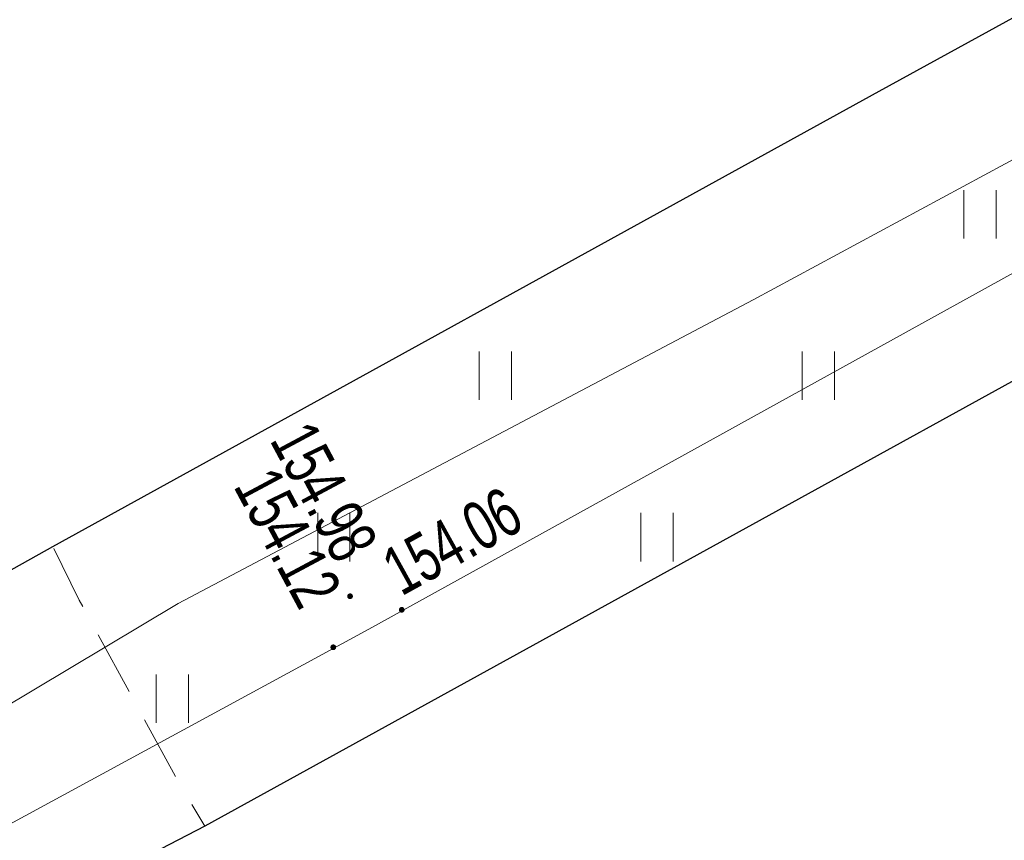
# Model space of a CAD drawing. Header units: metres. Extents: x 8440716 to 8446743, y 5883760 to 5887966.
# Tile 105 of 256: x 8442364 to 8442379, y 5885759 to 5885772. Entities that reach past the tile are written whole.
import ezdxf
from ezdxf.enums import TextEntityAlignment as Align

# ---------------------------------------------------------------- set-up
doc = ezdxf.new("R2010")
doc.units = ezdxf.units.M
doc.header["$MEASUREMENT"] = 0
doc.linetypes.add('1.0_0.5', pattern=[1.5, 1, -0.5])
doc.linetypes.add('1.5_0.5', pattern=[2, 1.5, -0.5])
doc.layers.get('0').update_dxf_attribs({"color": 250, "linetype": 'CONTINUOUS', "lineweight": 5})
for name, color, linetype in [('jezdnia', 253, 'CONTINUOUS'), ('krawężnik', 253, 'CONTINUOUS'), ('przewód elektroenergetyczny podziemny', 253, 'CONTINUOUS'), ('przewód kanalizacyjny', 253, 'CONTINUOUS'), ('rzędna', 253, 'CONTINUOUS'), ('rzędna-Atr2', 253, 'CONTINUOUS'), ('rzędna-Atr3', 253, 'CONTINUOUS'), ('trawnik', 253, 'CONTINUOUS')]:
    doc.layers.add(name, color=color, linetype=linetype)
doc.styles.get("Standard").update_dxf_attribs({"font": 'Working1250', "width": 0.75})

# ---------------------------------------------------------------- blocks, each defined once
blk = doc.blocks.new('TU04')
at = {"color": 0, "linetype": 'Continuous', "lineweight": 13}
for p, q in [((0, 0), (0, 0.75)), ((0.5, 0), (0.5, 0.75))]:
    blk.add_line(p, q, dxfattribs=at)
blk = doc.blocks.new('PW01')
at = {"linetype": 'Continuous', "lineweight": 13}
h = blk.add_hatch(color=0, dxfattribs=at)
edge = h.paths.add_edge_path()
edge.add_arc((0, 0), 0.045, 0, 360)

msp = doc.modelspace()

# ---------------------------------------------------------------- linework, layer by layer
at = {"layer": 'jezdnia', "color": 253, "linetype": '1.5_0.5', "lineweight": 18, "flags": 128}
msp.add_lwpolyline([(8442354.58, 5885756.96), (8442354.63, 5885757.66), (8442355.4, 5885758.56), (8442358.6, 5885760.32), (8442360.38, 5885761.27), (8442364.29, 5885763.46), (8442377.08, 5885770.51), (8442389.97, 5885777.59), (8442405.69, 5885786.21), (8442422.23, 5885795.3), (8442436.41, 5885803.11), (8442455.13, 5885813.43), (8442471.63, 5885822.52), (8442487.08, 5885831.03), (8442503.59, 5885840.1), (8442519.73, 5885848.92), (8442537.75, 5885858.86), (8442554.67, 5885868.18), (8442569.81, 5885876.49), (8442581.61, 5885882.97), (8442582.08, 5885882.24), (8442581.76, 5885881.78), (8442580.64, 5885880.69), (8442579.33, 5885879.7), (8442577.98, 5885878.83), (8442570.74, 5885874.88), (8442555.55, 5885866.46), (8442536.01, 5885855.7), (8442533.68, 5885854.35), (8442531.96, 5885853.23), (8442530.24, 5885852.1), (8442521.31, 5885845.84), (8442515.44, 5885841.74), (8442513.72, 5885840.56), (8442511.25, 5885838.92), (8442508.4, 5885837.15), (8442506.21, 5885835.9), (8442489.63, 5885826.76), (8442458.41, 5885809.62), (8442424.67, 5885791.05), (8442388.82, 5885771.35), (8442366.64, 5885759.13), (8442362.67, 5885757.07), (8442360.85, 5885756.17), (8442357.88, 5885755.12), (8442357.22, 5885754.99), (8442356.38, 5885754.95), (8442355.58, 5885755.14), (8442354.78, 5885755.86)], close=True, dxfattribs=at)
at = {"layer": 'krawężnik', "color": 253, "linetype": 'Continuous', "lineweight": 25, "flags": 128}
for points in [[(8442358.6, 5885760.32), (8442360.38, 5885761.27), (8442364.29, 5885763.46), (8442377.08, 5885770.51), (8442389.97, 5885777.59), (8442405.69, 5885786.21), (8442422.23, 5885795.3), (8442436.41, 5885803.11), (8442455.13, 5885813.43), (8442471.63, 5885822.52), (8442487.08, 5885831.03), (8442503.59, 5885840.1), (8442519.73, 5885848.92), (8442537.75, 5885858.86), (8442554.67, 5885868.18), (8442569.81, 5885876.49), (8442581.61, 5885882.97)], [(8442458.41, 5885809.62), (8442424.67, 5885791.05), (8442388.82, 5885771.35), (8442366.64, 5885759.13), (8442362.67, 5885757.07), (8442360.85, 5885756.17), (8442357.88, 5885755.12), (8442357.22, 5885754.99), (8442356.38, 5885754.95), (8442355.58, 5885755.14), (8442354.78, 5885755.86), (8442354.58, 5885756.96), (8442354.63, 5885757.66)]]:
    msp.add_lwpolyline(points, dxfattribs=at)
at = {"layer": 'przewód elektroenergetyczny podziemny', "color": 1, "linetype": 'Continuous', "lineweight": 18, "flags": 128}
msp.add_lwpolyline([(8442607.27, 5885894.81), (8442606.48, 5885894.46), (8442591.43, 5885886.03), (8442580.08, 5885880.64), (8442574.17, 5885877.56), (8442555.05, 5885867.33), (8442534.61, 5885855.87), (8442520.36, 5885847.5), (8442512.24, 5885843.08), (8442496.44, 5885834.17), (8442491.98, 5885831.04), (8442488.32, 5885828.95), (8442472.62, 5885821.15), (8442456.69, 5885812.9), (8442439.95, 5885803.64), (8442423.15, 5885793.93), (8442391.04, 5885775.87), (8442375.13, 5885767.28), (8442366.23, 5885762.58), (8442356.65, 5885756.84)], dxfattribs=at)
at = {"layer": 'przewód kanalizacyjny', "color": 34, "linetype": 'Continuous', "lineweight": 18, "flags": 128}
msp.add_lwpolyline([(8442322.87, 5885737.02), (8442369.18, 5885762.18), (8442412.33, 5885786.05), (8442454.35, 5885809.01), (8442504.35, 5885836.18), (8442552.38, 5885862.93), (8442600.93, 5885889.94)], dxfattribs=at)
at = {"layer": 'trawnik', "color": 253, "linetype": '1.0_0.5', "lineweight": 18, "flags": 128}
msp.add_lwpolyline([(8442537.75, 5885858.86), (8442519.73, 5885848.92), (8442503.59, 5885840.1), (8442487.08, 5885831.03), (8442471.63, 5885822.52), (8442455.13, 5885813.43), (8442436.41, 5885803.11), (8442422.23, 5885795.3), (8442405.69, 5885786.21), (8442389.97, 5885777.59), (8442377.08, 5885770.51), (8442364.29, 5885763.46), (8442364.7, 5885762.63), (8442366.21, 5885759.86), (8442366.64, 5885759.13), (8442388.82, 5885771.35), (8442424.67, 5885791.05), (8442458.41, 5885809.62), (8442489.63, 5885826.76), (8442506.21, 5885835.9), (8442508.4, 5885837.15), (8442511.25, 5885838.92), (8442513.72, 5885840.56), (8442515.44, 5885841.74), (8442521.31, 5885845.84), (8442530.24, 5885852.1), (8442531.96, 5885853.23), (8442533.68, 5885854.35), (8442536.01, 5885855.7), (8442555.55, 5885866.46), (8442570.74, 5885874.88), (8442577.98, 5885878.83), (8442579.33, 5885879.7), (8442580.64, 5885880.69), (8442581.76, 5885881.78), (8442582.08, 5885882.24), (8442581.61, 5885882.97), (8442569.81, 5885876.49), (8442554.67, 5885868.18)], close=True, dxfattribs=at)

# ---------------------------------------------------------------- block references
at = {"layer": 'rzędna', "color": 34, "linetype": 'Continuous', "lineweight": 18}
for p in [(8442368.89, 5885762.69), (8442369.69, 5885762.48), (8442368.63, 5885761.9)]:
    msp.add_blockref('PW01', p, dxfattribs=at)
at = {"layer": 'trawnik', "color": 253, "linetype": 'Continuous', "lineweight": 18}
for p in [(8442378.389, 5885768.229), (8442370.889, 5885765.729), (8442375.889, 5885765.729), (8442368.389, 5885763.229), (8442373.389, 5885763.229), (8442365.889, 5885760.729)]:
    msp.add_blockref('TU04', p, dxfattribs=at)

# ---------------------------------------------------------------- texts
at = {"layer": 'rzędna-Atr2', "color": 253, "width": 0.72}
msp.add_text('154.98', height=0.75, rotation=298.144, dxfattribs=at).set_placement((8442368.68, 5885763.16), align=Align.RIGHT)
msp.add_text('154.06', height=0.75, rotation=28.945, dxfattribs=at).set_placement((8442369.32, 5885763.34), align=Align.TOP_LEFT)
at = {"layer": 'rzędna-Atr3', "color": 253, "width": 0.72}
msp.add_text('154.12', height=0.75, rotation=298.144, dxfattribs=at).set_placement((8442368.78, 5885762.8), align=Align.TOP_RIGHT)

doc.saveas('drawing.dxf')
